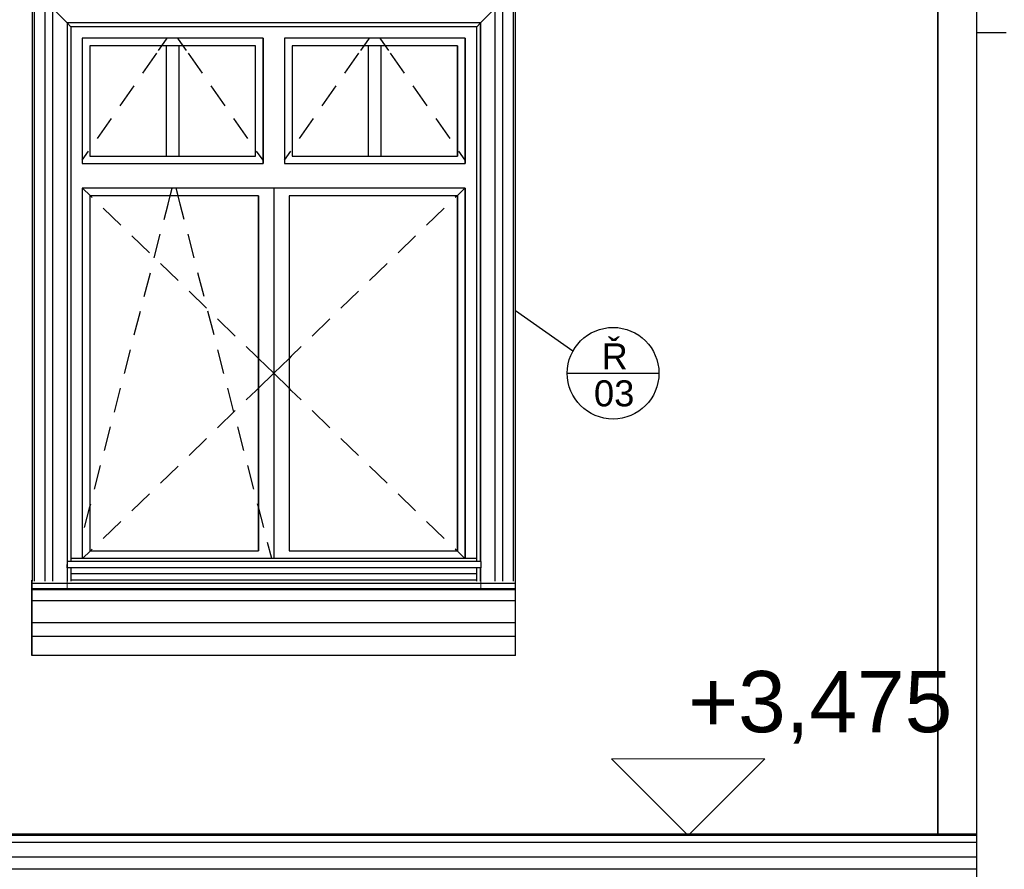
# Model space of a CAD drawing. Header units: millimetres. Extents: x -29001 to 109416, y -1251 to 13451.
# Tile 7 of 163: x -19006 to -15792, y 3365 to 6140. Entities that reach past the tile are written whole.
import ezdxf

# ---------------------------------------------------------------- set-up
doc = ezdxf.new("R2010")
doc.units = ezdxf.units.MM
doc.header["$MEASUREMENT"] = 0
for name, color, linetype in [('POHLED JIŽNÍ_1_2D prvky - obecné', 7, 'Continuous'), ('POHLED JIŽNÍ_1_Konstrukce - nosné', 7, 'Continuous'), ('POHLED JIŽNÍ_1_Kóty - SP', 7, 'Continuous'), ('POHLED JIŽNÍ_1_Nové_3D prvky fasada nove', 7, 'Continuous'), ('POHLED JIŽNÍ_1_Nové_Konstrukce - krov', 7, 'Continuous'), ('POHLED JIŽNÍ_1_Nové_Konstrukce - nosné', 7, 'Continuous'), ('POHLED JIŽNÍ_1_Nové_Popis', 7, 'Continuous'), ('POHLED JIŽNÍ_1_Popis', 7, 'Continuous')]:
    doc.layers.add(name, color=color, linetype=linetype)
doc.styles.add('GENEROVANÝ_STYL_1', font='txt')
doc.styles.add('GENEROVANÝ_STYL_3', font='txt')

msp = doc.modelspace()

# ---------------------------------------------------------------- linework, layer by layer
at = {"layer": 'POHLED JIŽNÍ_1_2D prvky - obecné', "color": 8, "linetype": 'Continuous', "lineweight": 13}
for p, q in [((-18851.3, 6130), (-17501.3, 6130)), ((-18851.3, 4280), (-18851.3, 6130)), ((-17501.3, 6130), (-17501.3, 4280)), ((-17501.3, 4280), (-18851.3, 4280))]:
    msp.add_line(p, q, dxfattribs=at)
at = {"layer": 'POHLED JIŽNÍ_1_Konstrukce - nosné', "color": 7, "linetype": 'Continuous', "lineweight": 13}
for p, q in [((-16009.5, 3480), (-16009.5, 6480)), ((-16010.3, 3480), (-16008.7, 3480)), ((-16008.4, 3480), (-16008.4, 3475.2)), ((-15993.4, 3480), (-15993.4, 3475.2)), ((-15983.7, 3475.2), (-15983.7, 3480))]:
    msp.add_line(p, q, dxfattribs=at)
at = {"layer": 'POHLED JIŽNÍ_1_Kóty - SP', "color": 154, "linetype": 'Continuous', "lineweight": 13}
for p, q in [((-16823.9, 3475.2), (-17073.9, 3725.2)), ((-17073.9, 3725.2), (-16573.9, 3725.2)), ((-16573.9, 3725.2), (-16823.9, 3475.2)), ((-16823.9, 3475.2), (-17123.9, 3475.2)), ((-16823.9, 3475.2), (-16636.4, 3475.2))]:
    msp.add_line(p, q, dxfattribs=at)
at = {"layer": 'POHLED JIŽNÍ_1_Nové_3D prvky fasada nove', "color": 1, "linetype": 'Continuous', "lineweight": 25}
for p, q in [((-18966, 6244.3), (-18966, 4309.6)), ((-18965.9, 6244.3), (-18965.9, 4305.6)), ((-18959.3, 6237.8), (-18959.3, 4305.6)), ((-17393.8, 4305.6), (-17393.8, 6237.8)), ((-17387.3, 4280), (-17387.3, 6244.3)), ((-18924.4, 6202.8), (-18924.4, 4305.6)), ((-18851.6, 6130), (-18899.4, 6177.8)), ((-18899.4, 6177.8), (-18899.4, 4305.6)), ((-17501.6, 6130), (-17453.8, 6177.8)), ((-17453.8, 4306.6), (-17453.8, 6177.8)), ((-17453.7, 4305.6), (-17453.7, 6177.8)), ((-17428.8, 4305.6), (-17428.8, 6202.8)), ((-18851.6, 6130), (-18851.6, 4306.6)), ((-18838.9, 6117.3), (-18851.6, 6130)), ((-18851.6, 6130), (-18851.6, 4305.8)), ((-17501.6, 6130), (-18851.6, 6130)), ((-18838.9, 6117.3), (-18838.9, 4370)), ((-17514.3, 6117.3), (-18838.9, 6117.3)), ((-17514.3, 6117.3), (-17501.6, 6130)), ((-17514.3, 4370), (-17514.3, 6117.3)), ((-17501.6, 4370), (-17501.6, 6130)), ((-18838.9, 4350), (-18838.9, 4305.8)), ((-17514.3, 4305.8), (-17514.3, 4350)), ((-17501.6, 4305.8), (-17501.6, 4350)), ((-18966, 4309.6), (-18966.6, 4309.6)), ((-18966.3, 4298.1), (-18966.6, 4309.6)), ((-18966.6, 4309.6), (-18966.6, 4300.1)), ((-17514.4, 4309.6), (-18838.9, 4309.6)), ((-18966.3, 4291.8), (-18966.6, 4300.1)), ((-18966.6, 4300.1), (-18966.6, 4125.2)), ((-18966.6, 4300.1), (-18966.3, 4291.3)), ((-18966.4, 4241.2), (-18966.3, 4291.8)), ((-17387.7, 4298.1), (-18966.3, 4298.1)), ((-18966.2, 4281.3), (-18966.3, 4298.1)), ((-18966.3, 4291.3), (-18966.3, 4291.1)), ((-18966.3, 4291.1), (-18966.3, 4290.4)), ((-18966.3, 4290.4), (-18966.3, 4277.6)), ((-18966.3, 4277.6), (-18966.2, 4281.3)), ((-17387.7, 4277.6), (-18966.3, 4277.6)), ((-17387.7, 4281.3), (-18966.2, 4281.3)), ((-17387.7, 4298.1), (-17387.9, 4305.6)), ((-17387.8, 4241.2), (-17387.8, 4277.6)), ((-17387.7, 4281.3), (-17387.7, 4298.1)), ((-17387.7, 4277.6), (-17387.7, 4281.3)), ((-17387.7, 4280), (-17387.3, 4280)), ((-18966.4, 4170.1), (-18966.4, 4241.2)), ((-17387.8, 4241.2), (-18966.4, 4241.2)), ((-17387.8, 4241.2), (-18966.3, 4241.2)), ((-17387.8, 4170.1), (-17387.8, 4241.2)), ((-18966.5, 4125.2), (-18966.4, 4170.1)), ((-17387.8, 4170.1), (-18966.4, 4170.1)), ((-17387.9, 4125.2), (-17387.9, 4170.1)), ((-18966.6, 4125.2), (-18966.6, 4063)), ((-18966.5, 4063), (-18966.5, 4125.2)), ((-17387.9, 4125.2), (-18966.5, 4125.2)), ((-17387.9, 4125.2), (-18966.4, 4125.2)), ((-17387.9, 4063), (-17387.9, 4125.2)), ((-17387.9, 4063), (-18966.5, 4063))]:
    msp.add_line(p, q, dxfattribs=at)
at = {"layer": 'POHLED JIŽNÍ_1_Nové_Konstrukce - krov', "color": 1, "linetype": 'Continuous', "lineweight": 25}
for p, q in [((-15882, 6318.4), (-15882, 6098.4)), ((-15882, 6098.4), (-15882, 228.5)), ((-15882, 6098.4), (-15881.8, 6098.4)), ((-15881.8, 6098.4), (-15872.3, 6098.4)), ((-15872.3, 6098.4), (-15855, 6098.4)), ((-15855, 6098.4), (-15832.4, 6098.4)), ((-15832.4, 6098.4), (-15808, 6098.4)), ((-15808, 6098.4), (-15785.5, 6098.4))]:
    msp.add_line(p, q, dxfattribs=at)
at = {"layer": 'POHLED JIŽNÍ_1_Nové_Konstrukce - nosné', "color": 1, "linetype": 'Continuous', "lineweight": 25}
for p, q in [((-16010.3, 6871.9), (-16010.3, 3480)), ((-16008.3, 6871.9), (-16008.3, 3480)), ((-16008.7, 3480), (-16008.7, 6480)), ((-18802, 6080), (-18802, 5670)), ((-18212, 6080), (-18802, 6080)), ((-18541.8, 6055), (-18524.4, 6080)), ((-18472.2, 6055), (-18489.6, 6080)), ((-18212, 6080), (-18212, 5670)), ((-18212, 5670), (-18212, 6080)), ((-18142, 6080), (-18142, 5670)), ((-17552, 6080), (-18142, 6080)), ((-17881.8, 6055), (-17864.4, 6080)), ((-17812.2, 6055), (-17829.6, 6080)), ((-17552, 6080), (-17552, 5670)), ((-17552, 5670), (-17552, 6080)), ((-18777, 6055), (-18777, 5695)), ((-18237, 6055), (-18777, 6055)), ((-18552.7, 6039.3), (-18541.8, 6055)), ((-18527.1, 5695), (-18527.1, 6055)), ((-18487.1, 6055), (-18487.1, 5695)), ((-18461.3, 6039.3), (-18472.2, 6055)), ((-18237.1, 6055), (-18237.1, 5695)), ((-18237, 5695), (-18237, 6055)), ((-18117, 6055), (-18117, 5695)), ((-17577, 6055), (-18117, 6055)), ((-17892.7, 6039.3), (-17881.8, 6055)), ((-17867.1, 5695), (-17867.1, 6055)), ((-17827.1, 6055), (-17827.1, 5695)), ((-17801.3, 6039.3), (-17812.2, 6055)), ((-17577.1, 6055), (-17577.1, 5695)), ((-17577, 5695), (-17577, 6055)), ((-18604.3, 5965.2), (-18558.6, 6030.8)), ((-18409.7, 5965.2), (-18455.4, 6030.8)), ((-17944.3, 5965.2), (-17898.6, 6030.8)), ((-17749.7, 5965.2), (-17795.4, 6030.8)), ((-18678.6, 5858.4), (-18632.9, 5924.1)), ((-18335.5, 5858.4), (-18381.2, 5924.1)), ((-18018.6, 5858.4), (-17972.9, 5924.1)), ((-17675.5, 5858.4), (-17721.2, 5924.1)), ((-18752.8, 5751.7), (-18707.1, 5817.4)), ((-18261.3, 5751.7), (-18307, 5817.4)), ((-18092.8, 5751.7), (-18047.1, 5817.4)), ((-17601.3, 5751.7), (-17647, 5817.4)), ((-18802, 5681), (-18781.3, 5710.7)), ((-18777, 5695), (-18237, 5695)), ((-18212, 5680.9), (-18232.7, 5710.7)), ((-18142, 5681), (-18121.3, 5710.7)), ((-18117, 5695), (-17577, 5695)), ((-17552, 5680.9), (-17572.7, 5710.7)), ((-18802, 5670), (-18212, 5670)), ((-18142, 5670), (-17552, 5670)), ((-18802, 5590), (-18802, 4380)), ((-17552, 5590), (-18802, 5590)), ((-18801.2, 5590), (-18775.4, 5565)), ((-18777, 5565), (-18777, 4405)), ((-18227, 5565), (-18777, 5565)), ((-18775.4, 5565), (-18769.6, 5559.3)), ((-18522, 5537.5), (-18514.9, 5565)), ((-18514.9, 5565), (-18508.5, 5590)), ((-18489.1, 5565), (-18495.6, 5590)), ((-18482, 5537.5), (-18489.1, 5565)), ((-18227.1, 5565), (-18227.1, 4405)), ((-18227, 4405), (-18227, 5565)), ((-18177, 5590), (-18177, 4380)), ((-18127, 5565), (-18127, 4405)), ((-17577, 5565), (-18127, 5565)), ((-17578.6, 5565), (-17584.5, 5559.3)), ((-17552.8, 5590), (-17578.6, 5565)), ((-17577.1, 5565), (-17577.1, 4405)), ((-17577, 4405), (-17577, 5565)), ((-17552, 4380), (-17552, 5590)), ((-17552, 5590), (-17552, 4380)), ((-18534.8, 5487.9), (-18522, 5537.5)), ((-18469.3, 5487.9), (-18482, 5537.5)), ((-18733.7, 5524.5), (-18676.2, 5468.8)), ((-17620.4, 5524.5), (-17677.8, 5468.8)), ((-18640.3, 5434), (-18582.9, 5378.4)), ((-18567.3, 5362), (-18547.3, 5439.5)), ((-18436.8, 5362), (-18456.8, 5439.5)), ((-17713.7, 5434), (-17771.2, 5378.4)), ((-18547, 5343.6), (-18489.5, 5287.9)), ((-17807.1, 5343.6), (-17864.5, 5287.9)), ((-18599.7, 5236.2), (-18579.8, 5313.6)), ((-18404.3, 5236.2), (-18424.3, 5313.6)), ((-18453.6, 5253.1), (-18396.2, 5197.4)), ((-17900.4, 5253.1), (-17957.9, 5197.4)), ((-18632.2, 5110.3), (-18612.2, 5187.7)), ((-18371.8, 5110.3), (-18391.8, 5187.7)), ((-18360.3, 5162.6), (-18302.8, 5106.9)), ((-17993.8, 5162.6), (-18051.2, 5106.9)), ((-18664.7, 4984.4), (-18644.7, 5061.9)), ((-18339.4, 4984.4), (-18359.4, 5061.9)), ((-18266.9, 5072.1), (-18234.5, 5040.7)), ((-18087.1, 5072.1), (-18119.6, 5040.7)), ((-18234.5, 5040.7), (-18227, 5033.5)), ((-18227, 5033.5), (-18177, 4985)), ((-18127, 5033.5), (-18177, 4985)), ((-18119.6, 5040.7), (-18127, 5033.5)), ((-18227, 4936.5), (-18177, 4985)), ((-18127, 4936.5), (-18177, 4985)), ((-18697.2, 4858.5), (-18677.2, 4936)), ((-18306.9, 4858.5), (-18326.9, 4936)), ((-18266.9, 4897.9), (-18234.5, 4929.3)), ((-18234.5, 4929.3), (-18227, 4936.5)), ((-18119.6, 4929.3), (-18127, 4936.5)), ((-18087.1, 4897.9), (-18119.6, 4929.3)), ((-18360.3, 4807.4), (-18302.8, 4863.1)), ((-17993.8, 4807.4), (-18051.2, 4863.1)), ((-18729.6, 4732.6), (-18709.6, 4810.1)), ((-18274.4, 4732.6), (-18294.4, 4810.1)), ((-18453.6, 4716.9), (-18396.2, 4772.6)), ((-17900.4, 4716.9), (-17957.9, 4772.6)), ((-18762.1, 4606.8), (-18742.1, 4684.2)), ((-18547, 4626.4), (-18489.5, 4682.1)), ((-18242, 4606.8), (-18261.9, 4684.2)), ((-17807.1, 4626.4), (-17864.5, 4682.1)), ((-18640.3, 4536), (-18582.9, 4591.6)), ((-17713.7, 4536), (-17771.2, 4591.6)), ((-18794.6, 4480.9), (-18777, 4548.8)), ((-18777, 4548.8), (-18774.6, 4558.3)), ((-18227, 4548.8), (-18229.5, 4558.3)), ((-18209.5, 4480.9), (-18227, 4548.8)), ((-18733.7, 4445.5), (-18676.2, 4501.2)), ((-17620.4, 4445.5), (-17677.8, 4501.2)), ((-18801.2, 4380), (-18775.4, 4405)), ((-18777, 4405), (-18227, 4405)), ((-18775.4, 4405), (-18769.6, 4410.7)), ((-18183.5, 4380), (-18197, 4432.5)), ((-18127, 4405), (-17577, 4405)), ((-17578.6, 4405), (-17584.5, 4410.7)), ((-17552.8, 4380), (-17578.6, 4405)), ((-17514.8, 4380), (-18838.9, 4380)), ((-18851.5, 4370), (-18851.2, 4370)), ((-18851.2, 4370), (-18851.2, 4350)), ((-17501.2, 4370), (-18851.2, 4370)), ((-18851.2, 4350), (-18851.2, 4360)), ((-17501.2, 4350), (-18851.2, 4350)), ((-17501.2, 4370), (-17501.2, 4350)), ((-17514.8, 4330), (-18838.9, 4330)), ((-15882, 3475.2), (-20658.8, 3475.2)), ((-20645.2, 3480), (-16010.3, 3480)), ((-16008.3, 3480), (-16008.7, 3480)), ((-16008.3, 3480), (-15882, 3480)), ((-15882, 3452.5), (-20716.8, 3452.5)), ((-15882, 3404.7), (-20684.5, 3404.7)), ((-15882, 3364.6), (-20670.7, 3364.6))]:
    msp.add_line(p, q, dxfattribs=at)
at = {"layer": 'POHLED JIŽNÍ_1_Nové_Popis', "color": 1, "linetype": 'Continuous', "lineweight": 25}
for p, q in [((-17200.2, 5057.5), (-17387.4, 5189.4)), ((-17218.8, 4985.3), (-16919.4, 4985.3))]:
    msp.add_line(p, q, dxfattribs=at)
msp.add_circle((-17069.1, 4985.3), 149.7, dxfattribs=at)

# ---------------------------------------------------------------- texts
at = {"layer": 'POHLED JIŽNÍ_1_Kóty - SP', "color": 154, "linetype": 'Continuous', "lineweight": 13, "insert": (-16823.9, 3775.2), "char_height": 200, "width": 844.802, "attachment_point": 7, "style": 'GENEROVANÝ_STYL_1'}
msp.add_mtext('\\A1;{\\pql;\\fArial|b0|i0|c0|p38;+3,475}', dxfattribs=at)
at = {"layer": 'POHLED JIŽNÍ_1_Popis', "color": 1, "linetype": 'Continuous', "lineweight": 25, "char_height": 85, "attachment_point": 7, "style": 'GENEROVANÝ_STYL_3'}
for s, insert in [('\\A1;{\\pql;\\fArial|b0|i0|c238|p38;Ř}', (-17106.7, 4997.9)), ('\\A1;{\\pql;\\fArial|b0|i0|c238|p38;0\\fArial|b0|i0|c238|p38;3}', (-17131.6, 4875.9))]:
    msp.add_mtext(s, dxfattribs=dict(at, insert=insert))

doc.saveas('drawing.dxf')
